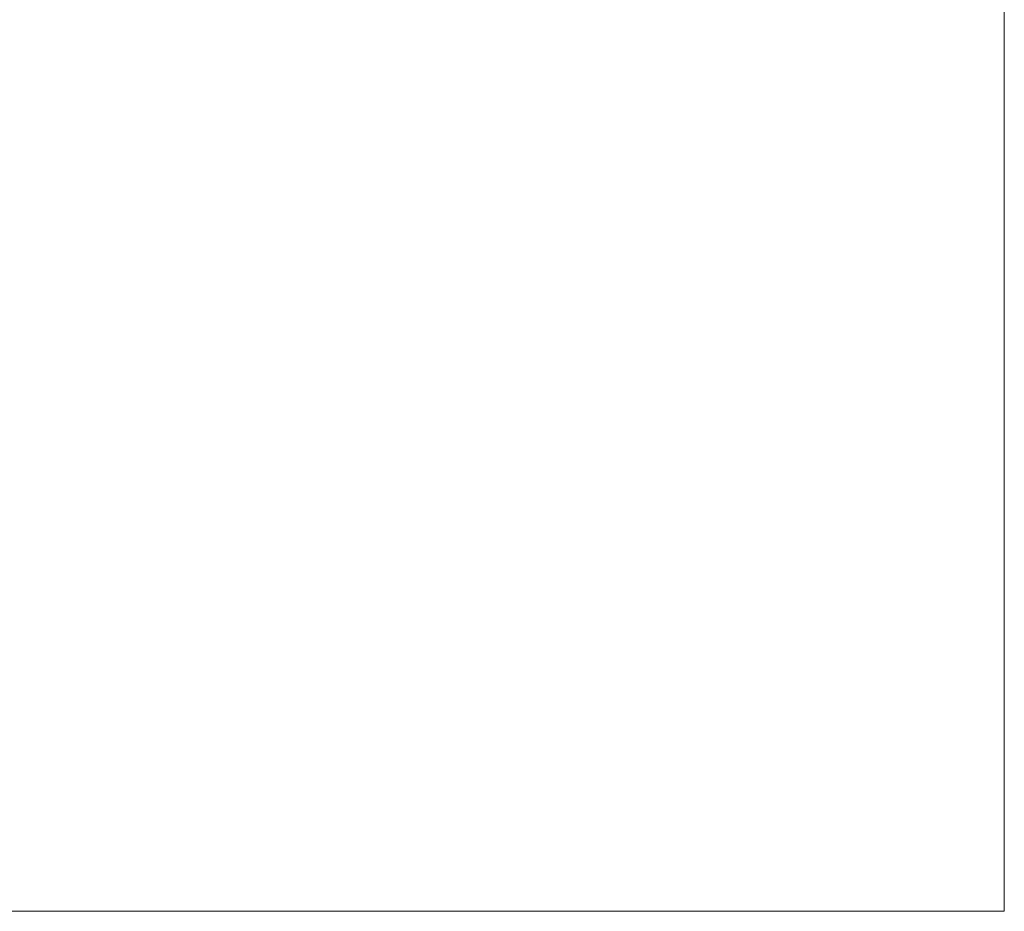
# Model space of a CAD drawing. Header units: millimetres. Extents: x -1219 to 1219, y -1219 to 1219.
# Tile 2 of 5: x -42 to 1219, y -1219 to -77. Entities that reach past the tile are written whole.
import ezdxf

# ---------------------------------------------------------------- set-up
doc = ezdxf.new("R2010")
doc.units = ezdxf.units.MM
doc.layers.add('A-DOOR', color=31, linetype='Continuous')

msp = doc.modelspace()

# ---------------------------------------------------------------- meshes
at = {"layer": 'A-DOOR', "lineweight": 13}
mesh = msp.add_polyface(dxfattribs=at)
corners = [(-1219.2, 1219.2, -0.5), (-1219.2, -1219.2, -0.5), (1219.2, -1219.2, -0.5), (1219.2, 1219.2, -0.5)]
mesh.append_faces([[corners[k] for k in face] for face in [(0, 1, 2, 3)]])
mesh = msp.add_polyface(dxfattribs=at)
corners = [(1219.2, -1219.2, -40.5), (-1219.2, -1219.2, -40.5), (-1219.2, 1219.2, -40.5), (1219.2, 1219.2, -40.5)]
mesh.append_faces([[corners[k] for k in face] for face in [(0, 1, 2, 3)]])
mesh = msp.add_polyface(dxfattribs=at)
corners = [(1219.2, -1219.2, -0.5), (1219.2, -1219.2, -40.5), (1219.2, 1219.2, -40.5), (1219.2, 1219.2, -0.5)]
mesh.append_faces([[corners[k] for k in face] for face in [(0, 1, 2, 3)]])
mesh = msp.add_polyface(dxfattribs=at)
corners = [(-1219.2, -1219.2, -0.5), (-1219.2, -1219.2, -40.5), (1219.2, -1219.2, -40.5), (1219.2, -1219.2, -0.5)]
mesh.append_faces([[corners[k] for k in face] for face in [(0, 1, 2, 3)]])

doc.saveas('drawing.dxf')
